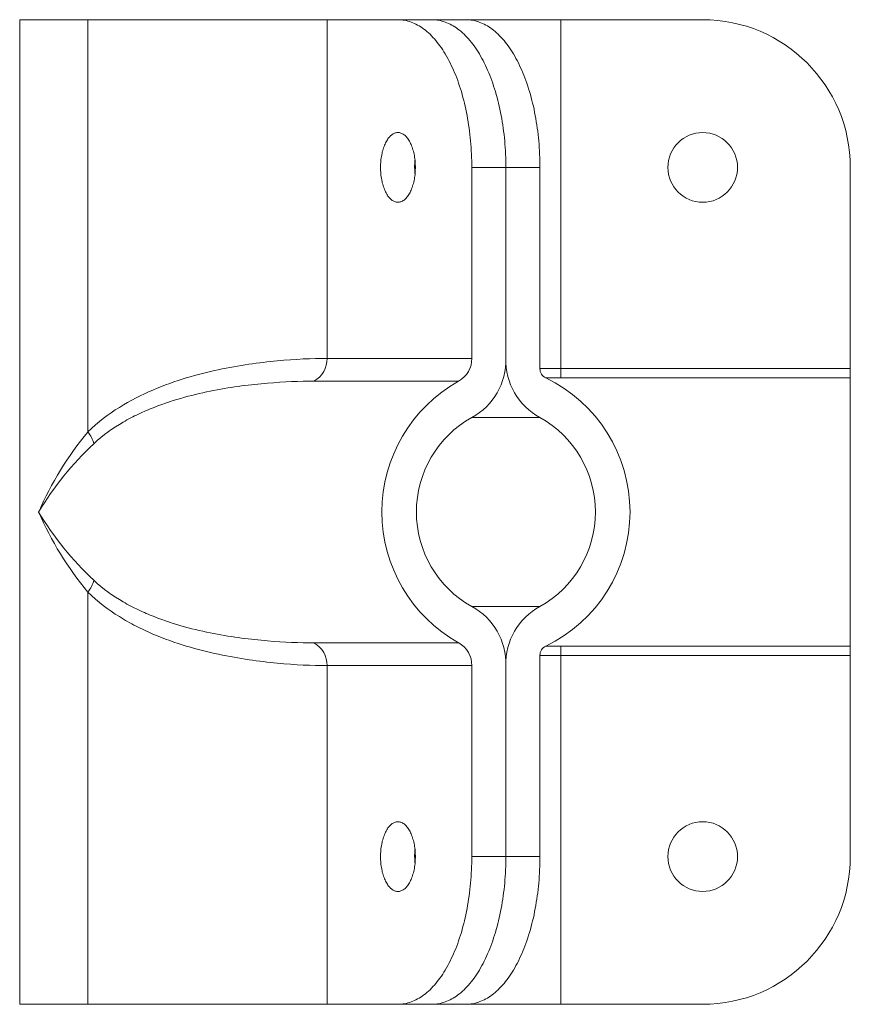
# Paper-space layout '_Top' of a CAD drawing. Header units: inches. Extents: x -1.24 to 0.88, y -1.25 to 1.25.
import ezdxf

# ---------------------------------------------------------------- set-up
doc = ezdxf.new("R2010")
doc.units = ezdxf.units.IN
doc.header["$MEASUREMENT"] = 0

psp = doc.layouts.new('_Top')

# ---------------------------------------------------------------- linework, layer by layer
at = {"color": 7, "linetype": 'Continuous', "lineweight": 15}
for p, q in [((-1.235, 1.25), (-1.235, -1.25)), ((0.5, 1.25), (-1.235, 1.25)), ((-1.0618, 0.2032), (-1.0618, 1.25)), ((-0.4543, 1.25), (-0.4543, 0.39)), ((0.1397, 0.3405), (0.1397, 1.25)), ((0.0866, 0.875), (-0.0866, 0.875)), ((-0.0866, 0.39), (-0.0866, 0.875)), ((0, 0.875), (0, 0.39)), ((0.0866, 0.3641), (0.0866, 0.875)), ((0.875, 0.875), (0.875, -0.875)), ((-0.4543, 0.39), (-0.0866, 0.39)), ((0.1397, 0.3641), (0.875, 0.3641)), ((-0.1199, 0.3323), (-0.4876, 0.3323)), ((0.875, 0.3405), (0.1397, 0.3405)), ((-1.0618, -1.25), (-1.0618, -0.2032)), ((-0.4876, -0.3323), (-0.1199, -0.3323)), ((0.1397, -0.3405), (0.875, -0.3405)), ((0.1397, -0.3405), (0.1397, -1.25)), ((0.0866, -0.3641), (0.0866, -0.875)), ((0.875, -0.3641), (0.1397, -0.3641)), ((-0.0866, -0.39), (-0.4543, -0.39)), ((-0.4543, -0.39), (-0.4543, -1.25)), ((-0.0866, -0.39), (-0.0866, -0.875)), ((0, -0.39), (0, -0.875)), ((-0.0866, -0.875), (0.0866, -0.875)), ((0.5, -1.25), (-1.235, -1.25))]:
    psp.add_line(p, q, dxfattribs=at)
at = {"color": 125, "linetype": 'Continuous', "lineweight": 15}
for p, q in [((0.0866, 0.24), (-0.0866, 0.24)), ((-0.0866, -0.24), (0.0866, -0.24))]:
    psp.add_line(p, q, dxfattribs=at)
at = {"color": 7, "linetype": 'Continuous', "lineweight": 15, "flags": 128}
for points in [[(-0.0866, 0.875), (-0.0866, 0.8834), (-0.0868, 0.8918), (-0.087, 0.9002), (-0.0874, 0.9086), (-0.0878, 0.917), (-0.0883, 0.9253), (-0.0889, 0.9337), (-0.0896, 0.942), (-0.0904, 0.9502), (-0.0913, 0.9584), (-0.0923, 0.9666), (-0.0934, 0.9748), (-0.0945, 0.9828), (-0.0958, 0.9909), (-0.0971, 0.9989), (-0.0986, 1.0068), (-0.1001, 1.0146), (-0.1017, 1.0224), (-0.1034, 1.0301), (-0.1052, 1.0377), (-0.107, 1.0452), (-0.109, 1.0527), (-0.111, 1.0601), (-0.1131, 1.0673), (-0.1153, 1.0745), (-0.1176, 1.0816), (-0.12, 1.0886), (-0.1224, 1.0954), (-0.1249, 1.1022), (-0.1275, 1.1088), (-0.1302, 1.1153), (-0.1329, 1.1217), (-0.1357, 1.128), (-0.1386, 1.1341), (-0.1415, 1.1402), (-0.1445, 1.146), (-0.1476, 1.1518), (-0.1507, 1.1574), (-0.1539, 1.1629), (-0.1572, 1.1682), (-0.1605, 1.1734), (-0.1639, 1.1784), (-0.1673, 1.1833), (-0.1708, 1.188), (-0.1743, 1.1925), (-0.1779, 1.1969), (-0.1816, 1.2012), (-0.1853, 1.2052), (-0.189, 1.2091), (-0.1927, 1.2129), (-0.1966, 1.2164), (-0.2004, 1.2198), (-0.2043, 1.223), (-0.2082, 1.2261), (-0.2122, 1.229), (-0.2162, 1.2316), (-0.2202, 1.2342), (-0.2242, 1.2365), (-0.2283, 1.2386), (-0.2324, 1.2406), (-0.2365, 1.2424), (-0.2406, 1.244), (-0.2448, 1.2454), (-0.2489, 1.2466), (-0.2531, 1.2476), (-0.2573, 1.2485), (-0.2615, 1.2492), (-0.2657, 1.2496), (-0.2699, 1.2499), (-0.2741, 1.25)], [(0, 0.875), (0, 0.8834), (-0.0002, 0.8918), (-0.0004, 0.9002), (-0.0008, 0.9086), (-0.0012, 0.917), (-0.0017, 0.9253), (-0.0023, 0.9337), (-0.003, 0.942), (-0.0038, 0.9502), (-0.0047, 0.9584), (-0.0057, 0.9666), (-0.0068, 0.9748), (-0.0079, 0.9828), (-0.0092, 0.9909), (-0.0105, 0.9989), (-0.012, 1.0068), (-0.0135, 1.0146), (-0.0151, 1.0224), (-0.0168, 1.0301), (-0.0186, 1.0377), (-0.0204, 1.0452), (-0.0224, 1.0527), (-0.0244, 1.0601), (-0.0265, 1.0673), (-0.0287, 1.0745), (-0.031, 1.0816), (-0.0334, 1.0886), (-0.0358, 1.0954), (-0.0383, 1.1022), (-0.0409, 1.1088), (-0.0436, 1.1153), (-0.0463, 1.1217), (-0.0491, 1.128), (-0.052, 1.1341), (-0.0549, 1.1402), (-0.0579, 1.146), (-0.061, 1.1518), (-0.0641, 1.1574), (-0.0673, 1.1629), (-0.0706, 1.1682), (-0.0739, 1.1734), (-0.0773, 1.1784), (-0.0807, 1.1833), (-0.0842, 1.188), (-0.0877, 1.1925), (-0.0913, 1.1969), (-0.095, 1.2012), (-0.0986, 1.2052), (-0.1024, 1.2091), (-0.1061, 1.2129), (-0.11, 1.2164), (-0.1138, 1.2198), (-0.1177, 1.223), (-0.1216, 1.2261), (-0.1256, 1.229), (-0.1296, 1.2316), (-0.1336, 1.2342), (-0.1376, 1.2365), (-0.1417, 1.2386), (-0.1458, 1.2406), (-0.1499, 1.2424), (-0.154, 1.244), (-0.1582, 1.2454), (-0.1623, 1.2466), (-0.1665, 1.2476), (-0.1707, 1.2485), (-0.1749, 1.2492), (-0.1791, 1.2496), (-0.1833, 1.2499), (-0.1875, 1.25)], [(-0.1875, 1.25), (-0.1833, 1.2499), (-0.1791, 1.2496), (-0.1749, 1.2492), (-0.1707, 1.2485), (-0.1665, 1.2476), (-0.1623, 1.2466), (-0.1582, 1.2454), (-0.154, 1.244), (-0.1499, 1.2424), (-0.1458, 1.2406), (-0.1417, 1.2386), (-0.1376, 1.2365), (-0.1336, 1.2342), (-0.1296, 1.2316), (-0.1256, 1.229), (-0.1216, 1.2261), (-0.1177, 1.223), (-0.1138, 1.2198), (-0.11, 1.2164), (-0.1061, 1.2129), (-0.1024, 1.2091), (-0.0986, 1.2052), (-0.095, 1.2012), (-0.0913, 1.1969), (-0.0877, 1.1925), (-0.0842, 1.188), (-0.0807, 1.1833), (-0.0773, 1.1784), (-0.0739, 1.1734), (-0.0706, 1.1682), (-0.0673, 1.1629), (-0.0641, 1.1574), (-0.061, 1.1518), (-0.0579, 1.146), (-0.0549, 1.1402), (-0.052, 1.1341), (-0.0491, 1.128), (-0.0463, 1.1217), (-0.0436, 1.1153), (-0.0409, 1.1088), (-0.0383, 1.1022), (-0.0358, 1.0954), (-0.0334, 1.0886), (-0.031, 1.0816), (-0.0287, 1.0745), (-0.0265, 1.0673), (-0.0244, 1.0601), (-0.0224, 1.0527), (-0.0204, 1.0452), (-0.0186, 1.0377), (-0.0168, 1.0301), (-0.0151, 1.0224), (-0.0135, 1.0146), (-0.012, 1.0068), (-0.0105, 0.9989), (-0.0092, 0.9909), (-0.0079, 0.9828), (-0.0068, 0.9748), (-0.0057, 0.9666), (-0.0047, 0.9584), (-0.0038, 0.9502), (-0.003, 0.942), (-0.0023, 0.9337), (-0.0017, 0.9253), (-0.0012, 0.917), (-0.0008, 0.9086), (-0.0004, 0.9002), (-0.0002, 0.8918), (0, 0.8834), (0, 0.875)], [(-0.1009, 1.25), (-0.0967, 1.2499), (-0.0925, 1.2496), (-0.0883, 1.2492), (-0.0841, 1.2485), (-0.0799, 1.2476), (-0.0757, 1.2466), (-0.0716, 1.2454), (-0.0674, 1.244), (-0.0633, 1.2424), (-0.0592, 1.2406), (-0.0551, 1.2386), (-0.051, 1.2365), (-0.047, 1.2342), (-0.043, 1.2316), (-0.039, 1.229), (-0.035, 1.2261), (-0.0311, 1.223), (-0.0272, 1.2198), (-0.0234, 1.2164), (-0.0195, 1.2129), (-0.0158, 1.2091), (-0.012, 1.2052), (-0.0084, 1.2012), (-0.0047, 1.1969), (-0.0011, 1.1925), (0.0024, 1.188), (0.0059, 1.1833), (0.0093, 1.1784), (0.0127, 1.1734), (0.016, 1.1682), (0.0193, 1.1629), (0.0225, 1.1574), (0.0256, 1.1518), (0.0287, 1.146), (0.0317, 1.1402), (0.0346, 1.1341), (0.0375, 1.128), (0.0403, 1.1217), (0.043, 1.1153), (0.0457, 1.1088), (0.0483, 1.1022), (0.0508, 1.0954), (0.0532, 1.0886), (0.0556, 1.0816), (0.0579, 1.0745), (0.0601, 1.0673), (0.0622, 1.0601), (0.0642, 1.0527), (0.0662, 1.0452), (0.068, 1.0377), (0.0698, 1.0301), (0.0715, 1.0224), (0.0731, 1.0146), (0.0746, 1.0068), (0.0761, 0.9989), (0.0774, 0.9909), (0.0787, 0.9828), (0.0798, 0.9748), (0.0809, 0.9666), (0.0819, 0.9584), (0.0828, 0.9502), (0.0836, 0.942), (0.0843, 0.9337), (0.0849, 0.9253), (0.0854, 0.917), (0.0858, 0.9086), (0.0862, 0.9002), (0.0864, 0.8918), (0.0866, 0.8834), (0.0866, 0.875)], [(-0.3184, 0.875), (-0.3183, 0.8709), (-0.3182, 0.8669), (-0.3179, 0.8629), (-0.3176, 0.8589), (-0.3172, 0.8549), (-0.3167, 0.851), (-0.3161, 0.8471), (-0.3154, 0.8433), (-0.3146, 0.8395), (-0.3138, 0.8358), (-0.3128, 0.8322), (-0.3118, 0.8287), (-0.3107, 0.8253), (-0.3095, 0.822), (-0.3083, 0.8188), (-0.307, 0.8157), (-0.3056, 0.8128), (-0.3041, 0.81), (-0.3026, 0.8073), (-0.301, 0.8047), (-0.2994, 0.8023), (-0.2977, 0.8001), (-0.2959, 0.798), (-0.2941, 0.7961), (-0.2923, 0.7943), (-0.2904, 0.7928), (-0.2885, 0.7913), (-0.2866, 0.7901), (-0.2847, 0.7891), (-0.2827, 0.7882), (-0.2807, 0.7875), (-0.2787, 0.787), (-0.2766, 0.7866), (-0.2746, 0.7865), (-0.2726, 0.7866), (-0.2706, 0.7868), (-0.2685, 0.7872), (-0.2665, 0.7878), (-0.2645, 0.7886), (-0.2626, 0.7896), (-0.2606, 0.7907), (-0.2587, 0.792), (-0.2568, 0.7935), (-0.255, 0.7952), (-0.2532, 0.797), (-0.2514, 0.799), (-0.2497, 0.8012), (-0.248, 0.8035), (-0.2464, 0.806), (-0.2448, 0.8086), (-0.2434, 0.8114), (-0.2419, 0.8142), (-0.2406, 0.8173), (-0.2393, 0.8204), (-0.2381, 0.8236), (-0.2369, 0.827), (-0.2359, 0.8305), (-0.2349, 0.834), (-0.234, 0.8376), (-0.2332, 0.8414), (-0.2324, 0.8452), (-0.2318, 0.849), (-0.2313, 0.8529), (-0.2308, 0.8569), (-0.2304, 0.8609), (-0.2301, 0.8649), (-0.23, 0.8689), (-0.2299, 0.873), (-0.2299, 0.877), (-0.23, 0.8811), (-0.2301, 0.8851), (-0.2304, 0.8891), (-0.2308, 0.8931), (-0.2313, 0.8971), (-0.2318, 0.901), (-0.2324, 0.9048), (-0.2332, 0.9086), (-0.234, 0.9124), (-0.2349, 0.916), (-0.2359, 0.9195), (-0.2369, 0.923), (-0.2381, 0.9264), (-0.2393, 0.9296), (-0.2406, 0.9327), (-0.2419, 0.9358), (-0.2434, 0.9386), (-0.2448, 0.9414), (-0.2464, 0.944), (-0.248, 0.9465), (-0.2497, 0.9488), (-0.2514, 0.951), (-0.2532, 0.953), (-0.255, 0.9548), (-0.2568, 0.9565), (-0.2587, 0.958), (-0.2606, 0.9593), (-0.2626, 0.9604), (-0.2645, 0.9614), (-0.2665, 0.9622), (-0.2685, 0.9628), (-0.2706, 0.9632), (-0.2726, 0.9634), (-0.2746, 0.9635), (-0.2766, 0.9634), (-0.2787, 0.963), (-0.2807, 0.9625), (-0.2827, 0.9618), (-0.2847, 0.9609), (-0.2866, 0.9599), (-0.2885, 0.9587), (-0.2904, 0.9572), (-0.2923, 0.9557), (-0.2941, 0.9539), (-0.2959, 0.952), (-0.2977, 0.9499), (-0.2994, 0.9477), (-0.301, 0.9453), (-0.3026, 0.9427), (-0.3041, 0.94), (-0.3056, 0.9372), (-0.307, 0.9343), (-0.3083, 0.9312), (-0.3095, 0.928), (-0.3107, 0.9247), (-0.3118, 0.9213), (-0.3128, 0.9178), (-0.3138, 0.9142), (-0.3146, 0.9105), (-0.3154, 0.9067), (-0.3161, 0.9029), (-0.3167, 0.899), (-0.3172, 0.8951), (-0.3176, 0.8911), (-0.3179, 0.8871), (-0.3182, 0.8831), (-0.3183, 0.8791), (-0.3184, 0.875)], [(-0.3184, -0.875), (-0.3183, -0.8791), (-0.3182, -0.8831), (-0.3179, -0.8871), (-0.3176, -0.8911), (-0.3172, -0.8951), (-0.3167, -0.899), (-0.3161, -0.9029), (-0.3154, -0.9067), (-0.3146, -0.9105), (-0.3138, -0.9142), (-0.3128, -0.9178), (-0.3118, -0.9213), (-0.3107, -0.9247), (-0.3095, -0.928), (-0.3083, -0.9312), (-0.307, -0.9343), (-0.3056, -0.9372), (-0.3041, -0.94), (-0.3026, -0.9427), (-0.301, -0.9453), (-0.2994, -0.9477), (-0.2977, -0.9499), (-0.2959, -0.952), (-0.2941, -0.9539), (-0.2923, -0.9557), (-0.2904, -0.9572), (-0.2885, -0.9587), (-0.2866, -0.9599), (-0.2847, -0.9609), (-0.2827, -0.9618), (-0.2807, -0.9625), (-0.2787, -0.963), (-0.2766, -0.9634), (-0.2746, -0.9635), (-0.2726, -0.9634), (-0.2706, -0.9632), (-0.2685, -0.9628), (-0.2665, -0.9622), (-0.2645, -0.9614), (-0.2626, -0.9604), (-0.2606, -0.9593), (-0.2587, -0.958), (-0.2568, -0.9565), (-0.255, -0.9548), (-0.2532, -0.953), (-0.2514, -0.951), (-0.2497, -0.9488), (-0.248, -0.9465), (-0.2464, -0.944), (-0.2448, -0.9414), (-0.2434, -0.9386), (-0.2419, -0.9358), (-0.2406, -0.9327), (-0.2393, -0.9296), (-0.2381, -0.9264), (-0.2369, -0.923), (-0.2359, -0.9195), (-0.2349, -0.916), (-0.234, -0.9124), (-0.2332, -0.9086), (-0.2324, -0.9048), (-0.2318, -0.901), (-0.2313, -0.8971), (-0.2308, -0.8931), (-0.2304, -0.8891), (-0.2301, -0.8851), (-0.23, -0.8811), (-0.2299, -0.877), (-0.2299, -0.873), (-0.23, -0.8689), (-0.2301, -0.8649), (-0.2304, -0.8609), (-0.2308, -0.8569), (-0.2313, -0.8529), (-0.2318, -0.849), (-0.2324, -0.8452), (-0.2332, -0.8414), (-0.234, -0.8376), (-0.2349, -0.834), (-0.2359, -0.8305), (-0.2369, -0.827), (-0.2381, -0.8236), (-0.2393, -0.8204), (-0.2406, -0.8173), (-0.2419, -0.8142), (-0.2434, -0.8114), (-0.2448, -0.8086), (-0.2464, -0.806), (-0.248, -0.8035), (-0.2497, -0.8012), (-0.2514, -0.799), (-0.2532, -0.797), (-0.255, -0.7952), (-0.2568, -0.7935), (-0.2587, -0.792), (-0.2606, -0.7907), (-0.2626, -0.7896), (-0.2645, -0.7886), (-0.2665, -0.7878), (-0.2685, -0.7872), (-0.2706, -0.7868), (-0.2726, -0.7866), (-0.2746, -0.7865), (-0.2766, -0.7866), (-0.2787, -0.787), (-0.2807, -0.7875), (-0.2827, -0.7882), (-0.2847, -0.7891), (-0.2866, -0.7901), (-0.2885, -0.7913), (-0.2904, -0.7928), (-0.2923, -0.7943), (-0.2941, -0.7961), (-0.2959, -0.798), (-0.2977, -0.8001), (-0.2994, -0.8023), (-0.301, -0.8047), (-0.3026, -0.8073), (-0.3041, -0.81), (-0.3056, -0.8128), (-0.307, -0.8157), (-0.3083, -0.8188), (-0.3095, -0.822), (-0.3107, -0.8253), (-0.3118, -0.8287), (-0.3128, -0.8322), (-0.3138, -0.8358), (-0.3146, -0.8395), (-0.3154, -0.8433), (-0.3161, -0.8471), (-0.3167, -0.851), (-0.3172, -0.8549), (-0.3176, -0.8589), (-0.3179, -0.8629), (-0.3182, -0.8669), (-0.3183, -0.8709), (-0.3184, -0.875)], [(-0.2741, -1.25), (-0.2699, -1.2499), (-0.2657, -1.2496), (-0.2615, -1.2492), (-0.2573, -1.2485), (-0.2531, -1.2476), (-0.2489, -1.2466), (-0.2448, -1.2454), (-0.2406, -1.244), (-0.2365, -1.2424), (-0.2324, -1.2406), (-0.2283, -1.2386), (-0.2242, -1.2365), (-0.2202, -1.2342), (-0.2162, -1.2316), (-0.2122, -1.229), (-0.2082, -1.2261), (-0.2043, -1.223), (-0.2004, -1.2198), (-0.1966, -1.2164), (-0.1927, -1.2129), (-0.189, -1.2091), (-0.1853, -1.2052), (-0.1816, -1.2012), (-0.1779, -1.1969), (-0.1743, -1.1925), (-0.1708, -1.188), (-0.1673, -1.1833), (-0.1639, -1.1784), (-0.1605, -1.1734), (-0.1572, -1.1682), (-0.1539, -1.1629), (-0.1507, -1.1574), (-0.1476, -1.1518), (-0.1445, -1.146), (-0.1415, -1.1402), (-0.1386, -1.1341), (-0.1357, -1.128), (-0.1329, -1.1217), (-0.1302, -1.1153), (-0.1275, -1.1088), (-0.1249, -1.1022), (-0.1224, -1.0954), (-0.12, -1.0886), (-0.1176, -1.0816), (-0.1153, -1.0745), (-0.1131, -1.0673), (-0.111, -1.0601), (-0.109, -1.0527), (-0.107, -1.0452), (-0.1052, -1.0377), (-0.1034, -1.0301), (-0.1017, -1.0224), (-0.1001, -1.0146), (-0.0986, -1.0068), (-0.0971, -0.9989), (-0.0958, -0.9909), (-0.0945, -0.9828), (-0.0934, -0.9748), (-0.0923, -0.9666), (-0.0913, -0.9584), (-0.0904, -0.9502), (-0.0896, -0.942), (-0.0889, -0.9337), (-0.0883, -0.9253), (-0.0878, -0.917), (-0.0874, -0.9086), (-0.087, -0.9002), (-0.0868, -0.8918), (-0.0866, -0.8834), (-0.0866, -0.875)], [(-0.1875, -1.25), (-0.1833, -1.2499), (-0.1791, -1.2496), (-0.1749, -1.2492), (-0.1707, -1.2485), (-0.1665, -1.2476), (-0.1623, -1.2466), (-0.1582, -1.2454), (-0.154, -1.244), (-0.1499, -1.2424), (-0.1458, -1.2406), (-0.1417, -1.2386), (-0.1376, -1.2365), (-0.1336, -1.2342), (-0.1296, -1.2316), (-0.1256, -1.229), (-0.1216, -1.2261), (-0.1177, -1.223), (-0.1138, -1.2198), (-0.11, -1.2164), (-0.1061, -1.2129), (-0.1024, -1.2091), (-0.0986, -1.2052), (-0.095, -1.2012), (-0.0913, -1.1969), (-0.0877, -1.1925), (-0.0842, -1.188), (-0.0807, -1.1833), (-0.0773, -1.1784), (-0.0739, -1.1734), (-0.0706, -1.1682), (-0.0673, -1.1629), (-0.0641, -1.1574), (-0.061, -1.1518), (-0.0579, -1.146), (-0.0549, -1.1402), (-0.052, -1.1341), (-0.0491, -1.128), (-0.0463, -1.1217), (-0.0436, -1.1153), (-0.0409, -1.1088), (-0.0383, -1.1022), (-0.0358, -1.0954), (-0.0334, -1.0886), (-0.031, -1.0816), (-0.0287, -1.0745), (-0.0265, -1.0673), (-0.0244, -1.0601), (-0.0224, -1.0527), (-0.0204, -1.0452), (-0.0186, -1.0377), (-0.0168, -1.0301), (-0.0151, -1.0224), (-0.0135, -1.0146), (-0.012, -1.0068), (-0.0105, -0.9989), (-0.0092, -0.9909), (-0.0079, -0.9828), (-0.0068, -0.9748), (-0.0057, -0.9666), (-0.0047, -0.9584), (-0.0038, -0.9502), (-0.003, -0.942), (-0.0023, -0.9337), (-0.0017, -0.9253), (-0.0012, -0.917), (-0.0008, -0.9086), (-0.0004, -0.9002), (-0.0002, -0.8918), (0, -0.8834), (0, -0.875)], [(0, -0.875), (0, -0.8834), (-0.0002, -0.8918), (-0.0004, -0.9002), (-0.0008, -0.9086), (-0.0012, -0.917), (-0.0017, -0.9253), (-0.0023, -0.9337), (-0.003, -0.942), (-0.0038, -0.9502), (-0.0047, -0.9584), (-0.0057, -0.9666), (-0.0068, -0.9748), (-0.0079, -0.9828), (-0.0092, -0.9909), (-0.0105, -0.9989), (-0.012, -1.0068), (-0.0135, -1.0146), (-0.0151, -1.0224), (-0.0168, -1.0301), (-0.0186, -1.0377), (-0.0204, -1.0452), (-0.0224, -1.0527), (-0.0244, -1.0601), (-0.0265, -1.0673), (-0.0287, -1.0745), (-0.031, -1.0816), (-0.0334, -1.0886), (-0.0358, -1.0954), (-0.0383, -1.1022), (-0.0409, -1.1088), (-0.0436, -1.1153), (-0.0463, -1.1217), (-0.0491, -1.128), (-0.052, -1.1341), (-0.0549, -1.1402), (-0.0579, -1.146), (-0.061, -1.1518), (-0.0641, -1.1574), (-0.0673, -1.1629), (-0.0706, -1.1682), (-0.0739, -1.1734), (-0.0773, -1.1784), (-0.0807, -1.1833), (-0.0842, -1.188), (-0.0877, -1.1925), (-0.0913, -1.1969), (-0.095, -1.2012), (-0.0986, -1.2052), (-0.1024, -1.2091), (-0.1061, -1.2129), (-0.11, -1.2164), (-0.1138, -1.2198), (-0.1177, -1.223), (-0.1216, -1.2261), (-0.1256, -1.229), (-0.1296, -1.2316), (-0.1336, -1.2342), (-0.1376, -1.2365), (-0.1417, -1.2386), (-0.1458, -1.2406), (-0.1499, -1.2424), (-0.154, -1.244), (-0.1582, -1.2454), (-0.1623, -1.2466), (-0.1665, -1.2476), (-0.1707, -1.2485), (-0.1749, -1.2492), (-0.1791, -1.2496), (-0.1833, -1.2499), (-0.1875, -1.25)], [(0.0866, -0.875), (0.0866, -0.8834), (0.0864, -0.8918), (0.0862, -0.9002), (0.0858, -0.9086), (0.0854, -0.917), (0.0849, -0.9253), (0.0843, -0.9337), (0.0836, -0.942), (0.0828, -0.9502), (0.0819, -0.9584), (0.0809, -0.9666), (0.0798, -0.9748), (0.0787, -0.9828), (0.0774, -0.9909), (0.0761, -0.9989), (0.0746, -1.0068), (0.0731, -1.0146), (0.0715, -1.0224), (0.0698, -1.0301), (0.068, -1.0377), (0.0662, -1.0452), (0.0642, -1.0527), (0.0622, -1.0601), (0.0601, -1.0673), (0.0579, -1.0745), (0.0556, -1.0816), (0.0532, -1.0886), (0.0508, -1.0954), (0.0483, -1.1022), (0.0457, -1.1088), (0.043, -1.1153), (0.0403, -1.1217), (0.0375, -1.128), (0.0346, -1.1341), (0.0317, -1.1402), (0.0287, -1.146), (0.0256, -1.1518), (0.0225, -1.1574), (0.0193, -1.1629), (0.016, -1.1682), (0.0127, -1.1734), (0.0093, -1.1784), (0.0059, -1.1833), (0.0024, -1.188), (-0.0011, -1.1925), (-0.0047, -1.1969), (-0.0084, -1.2012), (-0.012, -1.2052), (-0.0158, -1.2091), (-0.0195, -1.2129), (-0.0234, -1.2164), (-0.0272, -1.2198), (-0.0311, -1.223), (-0.035, -1.2261), (-0.039, -1.229), (-0.043, -1.2316), (-0.047, -1.2342), (-0.051, -1.2365), (-0.0551, -1.2386), (-0.0592, -1.2406), (-0.0633, -1.2424), (-0.0674, -1.244), (-0.0716, -1.2454), (-0.0757, -1.2466), (-0.0799, -1.2476), (-0.0841, -1.2485), (-0.0883, -1.2492), (-0.0925, -1.2496), (-0.0967, -1.2499), (-0.1009, -1.25)]]:
    psp.add_lwpolyline(points, dxfattribs=at)
at = {"color": 7, "linetype": 'Continuous', "lineweight": 15}
for centre in [(0.5, 0.875), (0.5, -0.875)]:
    psp.add_circle(centre, 0.0885, dxfattribs=at)
for centre, radius, start, end in [((0.5, 0.875), 0.375, 0, 90), ((-0.0574, 0.8751), 0.1744, 174.0203, 180.0207), ((-0.0566, 0.875), 0.1751, 174.0262, 185.9738), ((-0.0576, 0.8749), 0.1741, 179.9755, 185.9835), ((-0.5175, 0.388), 0.0633, 298.2299, 1.7701), ((-0.1497, 0.388), 0.0631, 298.1585, 1.8415), ((-0.1642, 0.3848), 0.1643, 298.1934, 1.8066), ((0.1642, 0.3848), 0.1643, 178.1934, 241.8066), ((0.1116, 0.3632), 0.025, 177.9054, 245.5555), ((0.0661, 0), 0.3808, 119.242, 240.758), ((-0.0623, 0), 0.3777, 295.6482, 64.3518), ((0.0478, 0), 0.2751, 119.242, 240.758), ((-0.0478, 0), 0.2751, 299.242, 60.758), ((-0.4224, -0.3302), 0.8326, 140.1682, 156.6392), ((-1.1211, 0.1547), 0.0766, 13.8962, 39.2339), ((-0.5078, -0.406), 0.7911, 132.9476, 149.1266), ((-0.5046, 0.4085), 0.7952, 210.9151, 227.0106), ((-0.4242, 0.3291), 0.8306, 203.3401, 219.8525), ((-1.1211, -0.1547), 0.0766, 320.7661, 346.1038), ((-0.1642, -0.3848), 0.1643, 358.1934, 61.8066), ((0.1642, -0.3848), 0.1643, 118.1934, 181.8066), ((-0.5174, -0.388), 0.0631, 358.1585, 61.8415), ((-0.1498, -0.388), 0.0633, 358.2299, 61.7701), ((0.1116, -0.3632), 0.025, 114.4445, 182.0946), ((-0.0574, -0.8749), 0.1744, 174.0203, 180.0207), ((-0.0566, -0.875), 0.1751, 174.0262, 185.9738), ((0.5, -0.875), 0.375, 270, 0), ((-0.0576, -0.8751), 0.1741, 179.9755, 185.9835)]:
    psp.add_arc(centre, radius, start, end, dxfattribs=at)
for points, knots in [([(-1.0618, 0.2032), (-1.0365, 0.2282), (-1.0095, 0.2484), (-0.9539, 0.2831), (-0.9253, 0.2975), (-0.8679, 0.322), (-0.8396, 0.332), (-0.7842, 0.3487), (-0.757, 0.3554), (-0.704, 0.3668), (-0.6781, 0.3713), (-0.628, 0.3787), (-0.604, 0.3815), (-0.5347, 0.3881), (-0.4925, 0.39), (-0.4543, 0.39)], [0, 0, 0, 0, 0.125, 0.125, 0.25, 0.25, 0.375, 0.375, 0.5, 0.5, 0.625, 0.625, 0.75, 0.75, 1, 1, 1, 1]), ([(-0.4876, 0.3323), (-0.5237, 0.3323), (-0.5631, 0.3307), (-0.6269, 0.3253), (-0.6489, 0.323), (-0.6947, 0.3169), (-0.7183, 0.3132), (-0.7665, 0.3038), (-0.7913, 0.2982), (-0.8418, 0.2843), (-0.8676, 0.276), (-0.9069, 0.2605), (-0.9201, 0.2548), (-0.9462, 0.2424), (-0.9592, 0.2356), (-0.9978, 0.2131), (-1.023, 0.1955), (-1.0468, 0.1731)], [0, 0, 0, 0, 0.25, 0.25, 0.375, 0.375, 0.5, 0.5, 0.625, 0.625, 0.75, 0.75, 0.8125, 0.8125, 0.875, 0.875, 1, 1, 1, 1]), ([(-1.0468, -0.1731), (-1.023, -0.1955), (-0.9978, -0.2131), (-0.9592, -0.2356), (-0.9462, -0.2424), (-0.92, -0.2549), (-0.9068, -0.2605), (-0.8676, -0.276), (-0.8418, -0.2843), (-0.7911, -0.2983), (-0.7663, -0.3039), (-0.6934, -0.318), (-0.6479, -0.3236), (-0.563, -0.3307), (-0.5237, -0.3323), (-0.4876, -0.3323)], [0, 0, 0, 0, 0.125, 0.125, 0.1875, 0.1875, 0.25, 0.25, 0.375, 0.375, 0.5, 0.5, 0.75, 0.75, 1, 1, 1, 1]), ([(-0.4543, -0.39), (-0.4925, -0.39), (-0.5347, -0.3881), (-0.6036, -0.3816), (-0.6276, -0.3787), (-0.6773, -0.3714), (-0.7032, -0.3669), (-0.7566, -0.3555), (-0.7839, -0.3487), (-0.8395, -0.332), (-0.8679, -0.322), (-0.9108, -0.3037), (-0.9252, -0.297), (-0.9537, -0.2824), (-0.9678, -0.2744), (-1.0095, -0.2484), (-1.0365, -0.2282), (-1.0618, -0.2032)], [0, 0, 0, 0, 0.25, 0.25, 0.375, 0.375, 0.5, 0.5, 0.625, 0.625, 0.75, 0.75, 0.8125, 0.8125, 0.875, 0.875, 1, 1, 1, 1])]:
    psp.add_open_spline(points, degree=3, knots=knots, dxfattribs=at)
at = {"color": 125, "linetype": 'Continuous', "lineweight": 15}
for points, knots in [([(0.0866, 0.3644), (0.0951, 0.3643), (0.1127, 0.3642), (0.1304, 0.3642), (0.1397, 0.3641)], [0, 0, 0, 0, 0.4774386, 1, 1, 1, 1]), ([(0.1397, 0.3405), (0.1309, 0.3405), (0.118, 0.3405), (0.1051, 0.3406), (0.101, 0.3406)], [0, 0, 0, 0, 0.678135, 1, 1, 1, 1]), ([(0.1009, -0.3406), (0.1045, -0.3406), (0.1175, -0.3405), (0.1304, -0.3405), (0.1397, -0.3405)], [0, 0, 0, 0, 0.281294, 1, 1, 1, 1]), ([(0.1397, -0.3641), (0.131, -0.3642), (0.1138, -0.3642), (0.0961, -0.3643), (0.087, -0.3644), (0.0866, -0.3644)], [0, 0, 0, 0, 0.488492, 0.977009, 1, 1, 1, 1])]:
    psp.add_open_spline(points, degree=3, knots=knots, dxfattribs=at)

doc.saveas('drawing.dxf')
